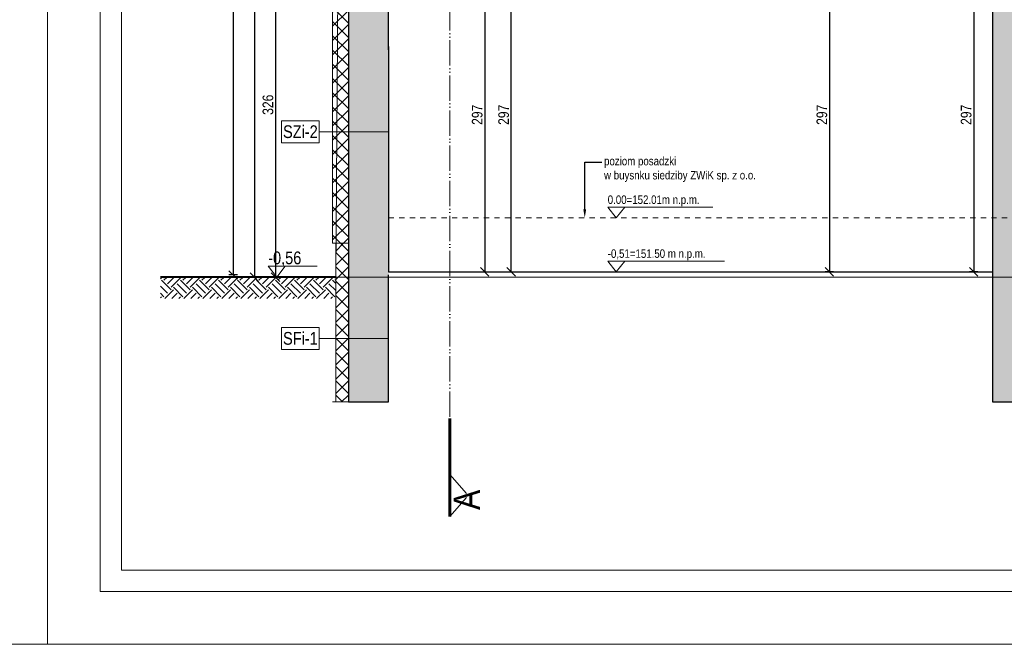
# Model space of a CAD drawing. Header units: millimetres. Extents: x 31175 to 52214, y -18116 to -5516.
# Tile 47 of 155: x 37089 to 38020, y -13916 to -13325. Entities that reach past the tile are written whole.
import ezdxf
from ezdxf import colors
from ezdxf.entities.mleader import LeaderData, LeaderLine
from ezdxf.math import Vec2, Vec3

# ---------------------------------------------------------------- set-up
doc = ezdxf.new("R2010")
doc.units = ezdxf.units.MM
doc.linetypes.add('3', pattern=[1, 0.5, -0.5])
doc.linetypes.add('ACAD_ISO05W100', pattern=[33, 24, -3, 0, -3, 0, -3])
doc.layers.get('Defpoints').update_dxf_attribs({"color": 6})
for name, color, linetype, lineweight, true_color in [('A-izolacja', 7, 'Continuous', 9, 0x4775ff), ('r-ramka', 7, 'Continuous', 0, 0x727169), ('S_KRESKOWANIE_SC_ISTN', 7, 'Continuous', 0, 0x878787)]:
    doc.layers.add(name, color=color, linetype=linetype, lineweight=lineweight, true_color=true_color)
for name, color, linetype, lineweight in [('A-opis', 130, 'Continuous', 9), ('A-wymiar', 177, 'Continuous', 0), ('A_opis_warstw', 220, 'Continuous', 5), ('A_SCIANA_ISTN', 253, 'Continuous', 25), ('elewacja_kolor', 253, 'Continuous', 0)]:
    doc.layers.add(name, color=color, linetype=linetype, lineweight=lineweight)
doc.styles.get("Standard").update_dxf_attribs({"font": 'ARIALN.TTF'})
doc.dimstyles.new('anka 50', dxfattribs={"dimtxt": 10, "dimasz": 8, "dimexe": 4, "dimexo": 0.0625, "dimgap": 2, "dimtad": 1, "dimdec": 0, "dimzin": 0, "dimdsep": 46, "dimtxsty": 'Standard', "dimblk": 'OBLIQUE', "dimcen": 0.09, "dimclrt": 7, "dimadec": 0, "dimazin": 0, "dimtfac": 1, "dimtdec": 0, "dimtix": 1, "dimtofl": 0, "dimtmove": 0, "dimatfit": 3, "dimldrblk": 'OBLIQUE', "dimfxl": 4, "dimfxlon": 1, "dimtfill": 1, "dimtolj": 1, "dimtzin": 0, "dimarcsym": 0})
pattern_1 = [(315, (0, -54), (6.735192, 6.735192), []), (45, (0, -54), (-6.735192, 6.735192), [])]

# ---------------------------------------------------------------- blocks, each defined once
blk = doc.blocks.new('_OBLIQUE')
at = {"color": 0, "linetype": 'ByBlock'}
blk.add_line((-0.5, -0.5), (0.5, 0.5), dxfattribs=at)
blk = doc.blocks.new('*D64')
at = {"layer": 'A-wymiar', "color": 0, "lineweight": -2, "transparency": 16777216}
for p, q in [((37995.12, -13266.49), (37987.12, -13266.49)), ((37991.12, -13266.49), (37991.12, -13563.49)), ((37995.12, -13563.49), (37987.12, -13563.49))]:
    blk.add_line(p, q, dxfattribs=at)
at = {"layer": 'Defpoints', "color": 0, "transparency": 16777216}
for p in [(38008.82, -13266.49), (37991.12, -13563.49), (38008.82, -13563.49)]:
    blk.add_point(p, dxfattribs=at)
at = {"layer": 'A-wymiar', "color": 0, "lineweight": -2, "transparency": 16777216, "xscale": 8, "yscale": 8, "zscale": 8}
for p, rotation in [((37991.12, -13266.49), 90), ((37991.12, -13563.49), 270)]:
    blk.add_blockref('_OBLIQUE', p, dxfattribs=dict(at, rotation=rotation))
at = {"layer": 'A-wymiar', "color": 7, "transparency": 16777216, "insert": (37984.02, -13414.99), "char_height": 10, "attachment_point": 5, "rotation": 90, "bg_fill": 3, "box_fill_scale": 1.1, "bg_fill_color": 256, "bg_fill_true_color": 13158600, "bg_fill_transparency": 0}
blk.add_mtext('\\A1;297', dxfattribs=at)
blk = doc.blocks.new('*D70')
at = {"layer": 'A-wymiar', "color": 0, "lineweight": -2, "transparency": 16777216}
for p, q in [((37524.76, -13266.49), (37532.76, -13266.49)), ((37528.76, -13266.49), (37528.76, -13563.49)), ((37524.76, -13563.49), (37532.76, -13563.49))]:
    blk.add_line(p, q, dxfattribs=at)
at = {"layer": 'Defpoints', "color": 0, "transparency": 16777216}
for p in [(37437.82, -13266.49), (37437.82, -13563.49), (37528.76, -13563.49)]:
    blk.add_point(p, dxfattribs=at)
at = {"layer": 'A-wymiar', "color": 0, "lineweight": -2, "transparency": 16777216, "xscale": 8, "yscale": 8, "zscale": 8}
for p, rotation in [((37528.76, -13266.49), 90), ((37528.76, -13563.49), 270)]:
    blk.add_blockref('_OBLIQUE', p, dxfattribs=dict(at, rotation=rotation))
at = {"layer": 'A-wymiar', "color": 7, "transparency": 16777216, "insert": (37521.65, -13414.99), "char_height": 10, "attachment_point": 5, "rotation": 90, "bg_fill": 3, "box_fill_scale": 1.1, "bg_fill_color": 256, "bg_fill_true_color": 13158600, "bg_fill_transparency": 0}
blk.add_mtext('\\A1;297', dxfattribs=at)
blk = doc.blocks.new('*D71')
at = {"layer": 'A-wymiar', "color": 0, "lineweight": -2, "transparency": 16777216}
for p, q in [((37549.76, -13266.49), (37557.76, -13266.49)), ((37553.76, -13563.49), (37553.76, -13266.49)), ((37549.76, -13563.49), (37557.76, -13563.49))]:
    blk.add_line(p, q, dxfattribs=at)
at = {"layer": 'Defpoints', "color": 0, "transparency": 16777216}
for p in [(37437.82, -13266.49), (37553.76, -13266.49), (37437.82, -13563.49)]:
    blk.add_point(p, dxfattribs=at)
at = {"layer": 'A-wymiar', "color": 0, "lineweight": -2, "transparency": 16777216, "xscale": 8, "yscale": 8, "zscale": 8}
for p, rotation in [((37553.76, -13266.49), 90), ((37553.76, -13563.49), 270)]:
    blk.add_blockref('_OBLIQUE', p, dxfattribs=dict(at, rotation=rotation))
at = {"layer": 'A-wymiar', "color": 7, "transparency": 16777216, "insert": (37546.65, -13414.99), "char_height": 10, "attachment_point": 5, "rotation": 90, "bg_fill": 3, "box_fill_scale": 1.1, "bg_fill_color": 256, "bg_fill_true_color": 13158600, "bg_fill_transparency": 0}
blk.add_mtext('\\A1;297', dxfattribs=at)
blk = doc.blocks.new('*D77')
at = {"layer": 'A-wymiar', "color": 0, "lineweight": -2, "transparency": 16777216}
for p, q in [((37314.87, -12796.48), (37306.87, -12796.48)), ((37310.87, -12796.48), (37310.87, -13568.49)), ((37314.87, -13568.49), (37306.87, -13568.49))]:
    blk.add_line(p, q, dxfattribs=at)
at = {"layer": 'Defpoints', "color": 0, "transparency": 16777216}
for p in [(37965.32, -12796.48), (37310.87, -13568.49), (37387.82, -13568.49)]:
    blk.add_point(p, dxfattribs=at)
at = {"layer": 'A-wymiar', "color": 0, "lineweight": -2, "transparency": 16777216, "xscale": 8, "yscale": 8, "zscale": 8}
for p, rotation in [((37310.87, -12796.48), 90), ((37310.87, -13568.49), 270)]:
    blk.add_blockref('_OBLIQUE', p, dxfattribs=dict(at, rotation=rotation))
at = {"layer": 'A-wymiar', "color": 7, "transparency": 16777216, "insert": (37303.85, -13182.49), "char_height": 10, "attachment_point": 5, "rotation": 90, "bg_fill": 3, "box_fill_scale": 1.1, "bg_fill_color": 256, "bg_fill_true_color": 13158600, "bg_fill_transparency": 0}
blk.add_mtext('\\A1;772', dxfattribs=at)
blk = doc.blocks.new('*D666')
at = {"layer": 'A-wymiar', "color": 0, "lineweight": -2, "transparency": 16777216}
for p, q in [((37294.87, -12766.38), (37286.87, -12766.38)), ((37290.87, -12766.38), (37290.87, -13566.49)), ((37294.87, -13566.49), (37286.87, -13566.49))]:
    blk.add_line(p, q, dxfattribs=at)
at = {"layer": 'Defpoints', "color": 0, "transparency": 16777216}
for p in [(37965.32, -12766.38), (37290.87, -13566.49), (37387.82, -13566.49)]:
    blk.add_point(p, dxfattribs=at)
at = {"layer": 'A-wymiar', "color": 0, "lineweight": -2, "transparency": 16777216, "xscale": 8, "yscale": 8, "zscale": 8}
for p, rotation in [((37290.87, -12766.38), 90), ((37290.87, -13566.49), 270)]:
    blk.add_blockref('_OBLIQUE', p, dxfattribs=dict(at, rotation=rotation))
at = {"layer": 'A-wymiar', "color": 7, "transparency": 16777216, "insert": (37283.76, -13166.43), "char_height": 10, "attachment_point": 5, "rotation": 90, "bg_fill": 3, "box_fill_scale": 1.1, "bg_fill_color": 256, "bg_fill_true_color": 13158600, "bg_fill_transparency": 0}
blk.add_mtext('\\A1;800', dxfattribs=at)
blk = doc.blocks.new('*D672')
at = {"layer": 'A-wymiar', "color": 0, "lineweight": -2, "transparency": 16777216}
for p, q in [((37334.87, -13242.49), (37326.87, -13242.49)), ((37330.87, -13242.49), (37330.87, -13568.49)), ((37334.87, -13568.49), (37326.87, -13568.49))]:
    blk.add_line(p, q, dxfattribs=at)
at = {"layer": 'Defpoints', "color": 0, "transparency": 16777216}
for p in [(37384.82, -13242.49), (37330.87, -13568.49), (37387.82, -13568.49)]:
    blk.add_point(p, dxfattribs=at)
at = {"layer": 'A-wymiar', "color": 0, "lineweight": -2, "transparency": 16777216, "xscale": 8, "yscale": 8, "zscale": 8}
for p, rotation in [((37330.87, -13242.49), 90), ((37330.87, -13568.49), 270)]:
    blk.add_blockref('_OBLIQUE', p, dxfattribs=dict(at, rotation=rotation))
at = {"layer": 'A-wymiar', "color": 7, "transparency": 16777216, "insert": (37323.76, -13405.49), "char_height": 10, "attachment_point": 5, "rotation": 90, "bg_fill": 3, "box_fill_scale": 1.1, "bg_fill_color": 256, "bg_fill_true_color": 13158600, "bg_fill_transparency": 0}
blk.add_mtext('\\A1;326', dxfattribs=at)
blk = doc.blocks.new('*D677')
at = {"layer": 'A-wymiar', "color": 0, "lineweight": -2, "transparency": 16777216}
for p, q in [((37858.66, -13266.49), (37850.66, -13266.49)), ((37854.66, -13266.49), (37854.66, -13563.49)), ((37858.66, -13563.49), (37850.66, -13563.49))]:
    blk.add_line(p, q, dxfattribs=at)
at = {"layer": 'Defpoints', "color": 0, "transparency": 16777216}
for p in [(38008.82, -13266.49), (37854.66, -13563.49), (38008.82, -13563.49)]:
    blk.add_point(p, dxfattribs=at)
at = {"layer": 'A-wymiar', "color": 0, "lineweight": -2, "transparency": 16777216, "xscale": 8, "yscale": 8, "zscale": 8}
for p, rotation in [((37854.66, -13266.49), 90), ((37854.66, -13563.49), 270)]:
    blk.add_blockref('_OBLIQUE', p, dxfattribs=dict(at, rotation=rotation))
at = {"layer": 'A-wymiar', "color": 7, "transparency": 16777216, "insert": (37847.56, -13414.99), "char_height": 10, "attachment_point": 5, "rotation": 90, "bg_fill": 3, "box_fill_scale": 1.1, "bg_fill_color": 256, "bg_fill_true_color": 13158600, "bg_fill_transparency": 0}
blk.add_mtext('\\A1;297', dxfattribs=at)

msp = doc.modelspace()

# ---------------------------------------------------------------- hatches: boundary and pattern name
at = {"layer": 'A-izolacja'}
h = msp.add_hatch(dxfattribs=at)
h.set_pattern_fill('ANSI37', color=256, scale=3, angle=-90)
h.set_pattern_definition(pattern_1)
h.paths.add_polyline_path([(37399.82, -13242.49), (37384.82, -13242.49), (37384.82, -13536.49), (37387.82, -13536.49), (37399.82, -13536.49)])
h = msp.add_hatch(dxfattribs=at)
h.set_pattern_fill('ANSI37', color=256, scale=3, angle=-90)
h.set_pattern_definition(pattern_1)
h.paths.add_polyline_path([(37399.82, -13536.49), (37387.82, -13536.49), (37387.82, -13566.49), (37387.82, -13686.49), (37399.82, -13686.49)])
at = {"layer": 'S_KRESKOWANIE_SC_ISTN', "transparency": 33554559}
h = msp.add_hatch(color=256, dxfattribs=at)
h.dxf.hatch_style = 1
h.paths.add_polyline_path([(37437.82, -13268.49), (37399.82, -13268.49), (37399.82, -13686.49), (37437.82, -13686.49), (37437.82, -13566.49), (37437.82, -13353.49)])
h = msp.add_hatch(color=256, dxfattribs=at)
h.dxf.hatch_style = 1
h.paths.add_polyline_path([(38037.82, -13311.49), (38008.82, -13311.49), (38008.82, -13566.49), (38008.82, -13686.49), (38037.82, -13686.49), (38037.82, -13566.49)])

# ---------------------------------------------------------------- linework, layer by layer
at = {"layer": 'A-izolacja'}
for points in [[(37384.82, -13686.49), (37399.82, -13686.49)], [(37399.82, -13686.49), (37387.82, -13686.49)]]:
    msp.add_lwpolyline(points, dxfattribs=at)
at = {"layer": 'A-opis', "color": 212, "linetype": 'ACAD_ISO05W100', "true_color": 0xe01fda}
for points in [[(37495.74, -12647.34), (37495.74, -13794.89)], [(37495.74, -13755.14), (37512.97, -13775.01)], [(37495.74, -13794.89), (37512.97, -13775.01)]]:
    msp.add_lwpolyline(points, dxfattribs=at)
at = {"layer": 'A-opis', "color": 212, "true_color": 0xe01fda, "const_width": 3}
msp.add_lwpolyline([(37495.74, -13794.89), (37495.74, -13702.19)], dxfattribs=at)
at = {"layer": 'A_opis_warstw'}
for points in [[(37372.24, -13616.02), (37372.24, -13636.97), (37336.57, -13636.97), (37336.57, -13616.02), (37372.24, -13616.02)], [(37372.24, -13626.49), (37437.82, -13626.49)]]:
    msp.add_lwpolyline(points, dxfattribs=at)
at = {"layer": 'A_SCIANA_ISTN'}
for points in [[(37437.82, -13242.49), (37399.82, -13242.49), (37399.82, -13686.49)], [(37437.82, -13353.49), (37437.82, -13266.49)], [(38008.82, -13266.49), (38008.82, -13566.49)], [(37437.82, -13350.49), (37437.82, -13563.49), (38008.82, -13563.49)], [(37399.82, -13566.49), (37399.82, -13686.49), (37437.82, -13686.49), (37437.82, -13566.49)], [(38008.82, -13566.49), (38008.82, -13686.49), (38037.82, -13686.49), (38037.82, -13566.49)]]:
    msp.add_lwpolyline(points, dxfattribs=at)
at = {"layer": 'r-ramka'}
for points in [[(37115.12, -9715.73), (31175.12, -9715.73), (31175.12, -13915.73), (37115.12, -13915.73), (37115.12, -9715.73)], [(39215.12, -13915.73), (39215.12, -12430.73), (37115.12, -12430.73), (37115.12, -13915.73)], [(39165.12, -13865.73), (39165.12, -12480.73), (37165.12, -12480.73), (37165.12, -13865.73), (39165.12, -13865.73), (39165.12, -12480.73)], [(39145.12, -13845.73), (39145.12, -12500.73), (37185.12, -12500.73), (37185.12, -13845.73), (39145.12, -13845.73), (39145.12, -12500.73)], [(39215.12, -13915.73), (37115.12, -13915.73)]]:
    msp.add_lwpolyline(points, dxfattribs=at)

# ---------------------------------------------------------------- texts
at = {"layer": 'A-opis', "color": 212, "true_color": 0xe01fda, "insert": (37524.23, -13788.67), "char_height": 25, "attachment_point": 7, "rotation": 90}
msp.add_mtext_dynamic_manual_height_columns('A', width=15.8467, gutter_width=12.5, heights=[0], dxfattribs=at)
at = {"layer": 'A_opis_warstw', "insert": (37354.41, -13626.49), "char_height": 12, "attachment_point": 5}
msp.add_mtext_dynamic_manual_height_columns('SFi-1', width=38.4706, gutter_width=12.5, heights=[0], dxfattribs=at)

# ---------------------------------------------------------------- next in the draw order: dimensions: what is measured, and where the dimension line sits
at = {"layer": 'A-wymiar'}
for base, p1, p2, picture, middle in [((37528.76, -13563.49), (37437.82, -13266.49), (37437.82, -13563.49), '*D70', (37521.65, -13414.99)), ((37991.12, -13563.49), (38008.82, -13266.49), (38008.82, -13563.49), '*D64', (37984.02, -13414.99))]:
    dim = msp.add_linear_dim(base=base, p1=p1, p2=p2, angle=90, dimstyle='anka 50', dxfattribs=at)
    dim.commit()
    dim.dimension.update_dxf_attribs({"geometry": picture, "text_midpoint": middle})

# ---------------------------------------------------------------- next in the draw order: dimensions: what is measured, and where the dimension line sits
dim = msp.add_linear_dim(base=(37553.76, -13266.49), p1=(37437.82, -13563.49), p2=(37437.82, -13266.49), angle=90, dimstyle='anka 50', dxfattribs=at)
dim.commit()
dim.dimension.update_dxf_attribs({"geometry": '*D71', "text_midpoint": (37546.65, -13414.99)})

# ---------------------------------------------------------------- next in the draw order: dimensions: what is measured, and where the dimension line sits
dim = msp.add_linear_dim(base=(37310.87, -13568.49), p1=(37965.32, -12796.48), p2=(37387.82, -13568.49), angle=90, dimstyle='anka 50', dxfattribs=at)
dim.commit()
dim.dimension.update_dxf_attribs({"geometry": '*D77', "text_midpoint": (37303.85, -13182.49)})

# ---------------------------------------------------------------- next in the draw order: hatches: boundary and pattern name
at = {"layer": 'A-wymiar', "transparency": 33554687}
h = msp.add_hatch(dxfattribs=at)
h.set_pattern_fill('EARTH', color=256, scale=2, angle=45)
h.paths.add_polyline_path([(37222.1, -13568.49), (37387.82, -13568.49), (37387.82, -13588.66), (37222.1, -13588.66)])

# ---------------------------------------------------------------- next in the draw order: linework, layer by layer
at = {"layer": 'A-izolacja'}
for points in [[(37399.82, -13242.49), (37384.82, -13242.49), (37384.82, -13536.49)], [(37387.82, -13536.49), (37384.82, -13536.49)], [(37399.82, -13686.49), (37387.82, -13686.49), (37387.82, -13566.49), (37387.82, -13536.49), (37399.82, -13536.49)]]:
    msp.add_lwpolyline(points, dxfattribs=at)
at = {"layer": 'A-opis'}
for points in [[(37744.38, -13502.3), (37645.05, -13502.3), (37653.13, -13512.49), (37661.2, -13502.3)], [(37691.28, -13553.3), (37645.05, -13553.3), (37653.13, -13563.49), (37661.2, -13553.3)], [(37691.28, -13553.3), (37755.45, -13553.3)], [(37370.2, -13558.3), (37323.97, -13558.3), (37332.04, -13568.49), (37340.12, -13558.3)]]:
    msp.add_lwpolyline(points, dxfattribs=at)
at = {"layer": 'A-wymiar', "linetype": '3', "ltscale": 10}
msp.add_lwpolyline([(38492.82, -13512.49), (38492.82, -13512.49), (37437.82, -13512.49)], dxfattribs=at)
at = {"layer": 'A-wymiar', "const_width": 2}
msp.add_lwpolyline([(37387.82, -13568.49), (37387.82, -13568.49), (37222.1, -13568.49)], dxfattribs=at)
at = {"layer": 'A_opis_warstw'}
for points in [[(37372.24, -13420.58), (37372.24, -13441.52), (37336.57, -13441.52), (37336.57, -13420.58), (37372.24, -13420.58)], [(37372.24, -13431.05), (37437.82, -13431.05)]]:
    msp.add_lwpolyline(points, dxfattribs=at)

# ---------------------------------------------------------------- next in the draw order: texts
at = {"layer": 'A-opis', "attachment_point": 1}
for s, width, insert, char_height in [('0.00=152.01m n.p.m.', 138.5287, (37645.05, -13491.26), 8), ('-0,56', 20.9991, (37323.97, -13544.29), 12), ('-0,51=151.50 m n.p.m.', 149.8123, (37645.05, -13542.26), 8)]:
    msp.add_mtext_dynamic_manual_height_columns(s, width=width, gutter_width=60, heights=[0], dxfattribs=dict(at, insert=insert, char_height=char_height))
at = {"layer": 'A_opis_warstw', "insert": (37354.41, -13431.05), "char_height": 12, "attachment_point": 5}
msp.add_mtext_dynamic_manual_height_columns('SZi-2', width=38.4706, gutter_width=12.5, heights=[0], dxfattribs=at)

# ---------------------------------------------------------------- next in the draw order: leaders
at = {"layer": 'A-opis', "lineweight": 9}
ml = msp.add_multileader_mtext('Standard', dxfattribs=at)
ml.set_content('poziom posadzki \\Pw buysnku siedziby ZWiK sp. z o.o.', color=256)
ml.set_leader_properties()
ml.build(insert=Vec2(0, 0))
ml.multileader.update_dxf_attribs({"dogleg_length": 40.79, "arrow_head_size": 8})
ctx = ml.context
ctx.base_point, ctx.char_height, ctx.arrow_head_size, ctx.plane_origin = Vec3(37639.57, -13459.95), 8, 8, Vec3(37623.3, -13488.5)
notes = []
notes.append((ctx, [(0, (1, 1, 0), (37623.3, -13459.95), (1, 0), 16.28, [(0, [(37623.3, -13512.49)], 0, [])])]))
ctx.mtext.insert, ctx.mtext.flow_direction = Vec3(37641.57, -13454.77), 5
for ctx, leaders in notes:
    for number, flags, end, landing, length, lines in leaders:
        leader = LeaderData()
        leader.index, (leader.has_last_leader_line, leader.has_dogleg_vector, leader.attachment_direction) = number, flags
        leader.last_leader_point, leader.dogleg_vector, leader.dogleg_length = Vec3(end), Vec3(landing), length
        for number, points, colour, breaks in lines:
            line = LeaderLine()
            line.index, line.vertices, line.color, line.breaks = number, Vec3.list(points), colors.encode_raw_color(colour), breaks
            leader.lines.append(line)
        ctx.leaders.append(leader)

# ---------------------------------------------------------------- next in the draw order: dimensions: what is measured, and where the dimension line sits
at = {"layer": 'A-wymiar'}
dim = msp.add_linear_dim(base=(37290.87, -13566.49), p1=(37965.32, -12766.38), p2=(37387.82, -13566.49), angle=90, dimstyle='anka 50', dxfattribs=at)
dim.commit()
dim.dimension.update_dxf_attribs({"geometry": '*D666', "text_midpoint": (37283.76, -13166.43)})

# ---------------------------------------------------------------- next in the draw order: dimensions: what is measured, and where the dimension line sits
for base, p1, p2, picture, middle in [((37330.87, -13568.49), (37384.82, -13242.49), (37387.82, -13568.49), '*D672', (37323.76, -13405.49)), ((37854.66, -13563.49), (38008.82, -13266.49), (38008.82, -13563.49), '*D677', (37847.56, -13414.99))]:
    dim = msp.add_linear_dim(base=base, p1=p1, p2=p2, angle=90, dimstyle='anka 50', dxfattribs=at)
    dim.commit()
    dim.dimension.update_dxf_attribs({"geometry": picture, "text_midpoint": middle})

# ---------------------------------------------------------------- next in the draw order: linework, layer by layer
msp.add_lwpolyline([(37392.82, -12846.57), (37387.82, -13568.49), (38542.82, -13568.49), (38537.82, -12846.57), (37965.32, -12796.48), (37392.82, -12846.57)], dxfattribs=at)
at = {"layer": 'elewacja_kolor'}
msp.add_lwpolyline([(37387.82, -13568.49), (37387.82, -13536.49), (37384.82, -13536.49), (37384.82, -13240.49), (37392.82, -13240.49)], dxfattribs=at)

doc.saveas('drawing.dxf')
